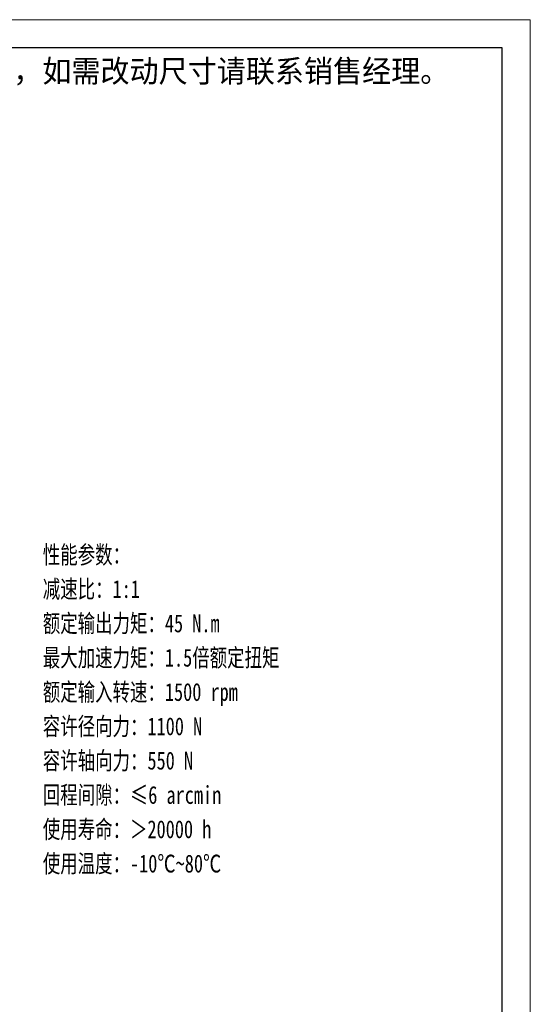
# Model space of a CAD drawing. Header units: millimetres. Extents: x -2 to 528, y 17 to 389.
# Tile 9 of 9: x 413 to 528, y 169 to 389. Entities that reach past the tile are written whole.
import ezdxf

# ---------------------------------------------------------------- set-up
doc = ezdxf.new("R2010")
doc.units = ezdxf.units.MM
doc.layers.add('6文字层', color=3, linetype='Continuous')
for name, color, linetype, lineweight in [('图框_外框线', 7, 'Continuous', 18), ('尺寸线层', 3, 'Continuous', 18), ('粗实线层', 7, 'Continuous', 35)]:
    doc.layers.add(name, color=color, linetype=linetype, lineweight=lineweight)
doc.styles.add('标准', font='txt', dxfattribs={"width": 0.667})

# ---------------------------------------------------------------- blocks, each defined once
blk = doc.blocks.new('提示字样')
at = {"layer": '6文字层', "insert": (1.21, 11.52), "char_height": 10, "width": 317.6795, "attachment_point": 1}
blk.add_mtext('{\\C1;此图为标准图，如需改动尺寸请联系销售经理。}', dxfattribs=at)

msp = doc.modelspace()

# ---------------------------------------------------------------- linework, layer by layer
at = {"layer": '图框_外框线', "color": 3}
msp.add_lwpolyline([(1.0704, 17.1225), (527.5956, 17.1225), (527.5956, 389.4511), (1.0704, 389.4511)], close=True, dxfattribs=at)
at = {"layer": '图框_外框线', "color": 3, "lineweight": 25}
msp.add_lwpolyline([(32.4112, 23.3907), (521.3275, 23.3907), (521.3275, 383.1829), (32.4112, 383.1829)], close=True, dxfattribs=at)

# ---------------------------------------------------------------- block references
at = {"layer": '粗实线层', "xscale": 0.5, "yscale": 0.5, "zscale": 0.5}
msp.add_blockref('提示字样', (372.376, 374.7053), dxfattribs=at)

# ---------------------------------------------------------------- texts
at = {"layer": '尺寸线层', "insert": (418.5805, 271.8394), "char_height": 4, "width": 103.233434, "attachment_point": 1, "line_spacing_factor": 1.15057, "style": '标准'}
msp.add_mtext('{\\W0.75;性能参数：\\P减速比：1:1\\P额定输出力矩：45 N.m\\P最大加速力矩：1.5倍额定扭矩\\P额定输入转速：1500 rpm\\P容许径向力：1100 N\\P容许轴向力：550 N\\P回程间隙：≤6 arcmin\\P使用寿命：＞20000 h\\P使用温度：-10℃~80℃', dxfattribs=at)

doc.saveas('drawing.dxf')
